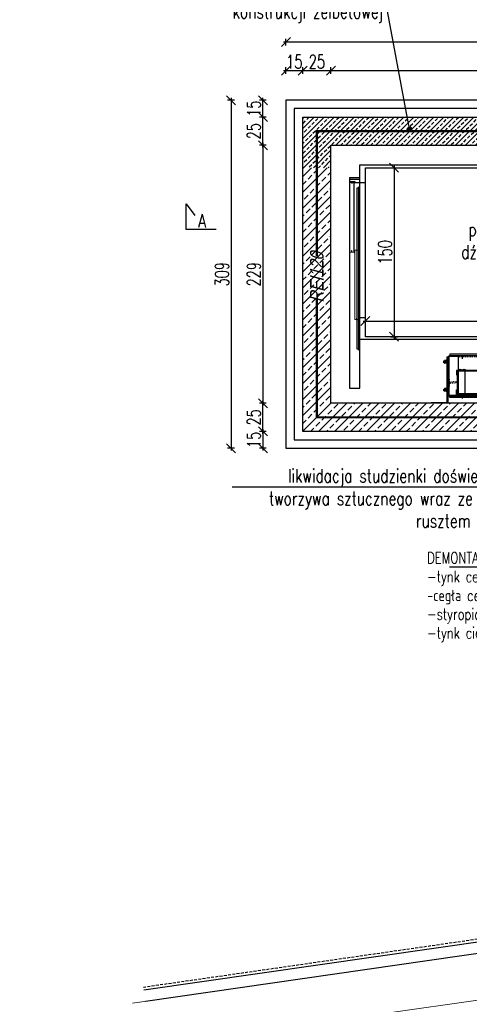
# Model space of a CAD drawing. Header units: millimetres. Extents: x -21704 to 5331, y -5040 to 4960.
# Tile 3 of 10: x -674 to -276, y -584 to 289. Entities that reach past the tile are written whole.
import ezdxf
from ezdxf import colors
from ezdxf.entities.mleader import LeaderData, LeaderLine
from ezdxf.math import Vec2, Vec3

# ---------------------------------------------------------------- set-up
doc = ezdxf.new("R2010")
doc.units = ezdxf.units.MM
doc.header["$LTSCALE"] = 0.2
doc.header["$MEASUREMENT"] = 0
doc.header["$PDMODE"] = 35
doc.header["$PDSIZE"] = 5
for name, pattern in [('ACAD_ISO03W100', [30, 12, -18]), ('ACAD_ISO10W100', [18, 12, -3, 0, -3]), ('HIDDENX2', [19.05, 12.7, -6.35])]:
    doc.linetypes.add(name, pattern=pattern)
doc.layers.add('_p.poż.', color=7, linetype='Continuous', true_color=0xf20000)
for name, color, linetype in [('A-KOMENTWYM', 30, 'Continuous'), ('A-ocieplenie', 6, 'Continuous'), ('A-opis', 7, 'Continuous'), ('A-widok', 41, 'Continuous'), ('A-winda', 12, 'Continuous'), ('A-ściany', 140, 'Continuous')]:
    doc.layers.add(name, color=color, linetype=linetype)
doc.layers.add('A-KOMENTWYM - DETAL', color=30, linetype='Continuous', lineweight=5)
doc.styles.add('Arch-Dim', font='romans.shx', dxfattribs={"width": 0.75})
doc.styles.add('Arial-2', font='arial.ttf', dxfattribs={"width": 0.8, "oblique": 15})
doc.styles.add('TXT', font='romans.shx', dxfattribs={"width": 0.7})
doc.linetypes.add('ZIGZAG', pattern='A,0.0001,-0.2,[131,ltypeshp.shx,S=0.2,R=0,X=-0.2,Y=0],-0.4,[131,ltypeshp.shx,S=0.2,R=180,X=0.2,Y=0],-0.2', length=0.8001)
doc.dimstyles.new('1-50', dxfattribs={"dimtxt": 12, "dimasz": 8, "dimexe": 3, "dimexo": 0, "dimgap": 2, "dimtad": 1, "dimrnd": 0.5, "dimzin": 12, "dimdsep": 46, "dimtxsty": 'TXT', "dimblk": 'OBLIQUE', "dimcen": 0.125, "dimdle": 2, "dimclrd": 256, "dimclre": 256, "dimclrt": 7, "dimazin": 0, "dimtfac": 1, "dimtix": 1, "dimtmove": 1, "dimatfit": 2, "dimfxl": 3, "dimfxlon": 1, "dimtvp": 10, "dimtolj": 1, "dimtzin": 0, "dimarcsym": 0})

# ---------------------------------------------------------------- blocks, each defined once
blk = doc.blocks.new('_Oblique')
at = {"color": 0, "linetype": 'ByBlock', "lineweight": -2}
blk.add_line((-0.5, -0.5), (0.5, 0.5), dxfattribs=at)
blk = doc.blocks.new('*D772')
at = {"layer": 'A-KOMENTWYM - DETAL', "lineweight": -2}
for p, q in [((92.98, -60), (98.98, -60)), ((95.98, -58), (95.98, -212)), ((92.98, -210), (98.98, -210))]:
    blk.add_line(p, q, dxfattribs=at)
at = {"layer": 'Defpoints', "color": 0}
for p in [(70.5, -60), (70.5, -210), (95.98, -210)]:
    blk.add_point(p, dxfattribs=at)
at = {"layer": 'A-KOMENTWYM - DETAL', "lineweight": -2, "xscale": 8, "yscale": 8, "zscale": 8}
for p, rotation in [((95.98, -60), 90.00000000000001), ((95.98, -210), 270)]:
    blk.add_blockref('_Oblique', p, dxfattribs=dict(at, rotation=rotation))
at = {"layer": 'A-KOMENTWYM - DETAL', "color": 7, "insert": (87.98, -135), "char_height": 12, "attachment_point": 5, "rotation": 90, "style": 'TXT'}
blk.add_mtext('\\A1;150', dxfattribs=at)
blk = doc.blocks.new('*D773')
at = {"layer": 'A-KOMENTWYM - DETAL', "lineweight": -2}
for p, q in [((68.5, -196.01), (332.5, -196.01)), ((70.5, -199.01), (70.5, -193.01)), ((330.5, -199.01), (330.5, -193.01))]:
    blk.add_line(p, q, dxfattribs=at)
at = {"layer": 'Defpoints', "color": 0}
for p in [(330.5, -196.01), (70.5, -210), (330.5, -210)]:
    blk.add_point(p, dxfattribs=at)
at = {"layer": 'A-KOMENTWYM - DETAL', "lineweight": -2, "xscale": 8, "yscale": 8, "zscale": 8, "rotation": 180}
blk.add_blockref('_Oblique', (70.5, -196.01), dxfattribs=at)
at = {"layer": 'A-KOMENTWYM - DETAL', "lineweight": -2, "xscale": 8, "yscale": 8, "zscale": 8}
blk.add_blockref('_Oblique', (330.5, -196.01), dxfattribs=at)
at = {"layer": 'A-KOMENTWYM - DETAL', "color": 7, "insert": (200.5, -188.01), "char_height": 12, "attachment_point": 5, "style": 'TXT'}
blk.add_mtext('\\A1;260', dxfattribs=at)
blk = doc.blocks.new('_Dot')
at = {"color": 0, "linetype": 'ByBlock', "lineweight": -2}
blk.add_line((-0.5, 0), (-1, 0), dxfattribs=at)
at = {"color": 0, "linetype": 'ByBlock', "const_width": 0.5}
blk.add_lwpolyline([(-0.25, 0, 1), (0.25, 0, 1)], format="xyb", close=True, dxfattribs=at)
blk = doc.blocks.new('*D730')
at = {"layer": 'A-KOMENTWYM - DETAL', "lineweight": -2}
for p, q in [((-438.5, 266.51), (-438.5, 272.51)), ((-53.5, 266.51), (-53.5, 272.51)), ((-51.5, 269.51), (-440.5, 269.51))]:
    blk.add_line(p, q, dxfattribs=at)
at = {"layer": 'Defpoints', "color": 0}
for p in [(-438.5, 269.51), (-438.5, 218), (-53.5, 218)]:
    blk.add_point(p, dxfattribs=at)
at = {"layer": 'A-KOMENTWYM - DETAL', "lineweight": -2, "xscale": 8, "yscale": 8, "zscale": 8, "rotation": 180}
blk.add_blockref('_Oblique', (-438.5, 269.51), dxfattribs=at)
at = {"layer": 'A-KOMENTWYM - DETAL', "lineweight": -2, "xscale": 8, "yscale": 8, "zscale": 8}
blk.add_blockref('_Oblique', (-53.5, 269.51), dxfattribs=at)
at = {"layer": 'A-KOMENTWYM - DETAL', "color": 7, "insert": (-246, 277.51), "char_height": 12, "attachment_point": 5, "style": 'TXT'}
blk.add_mtext('\\A1;385', dxfattribs=at)
blk = doc.blocks.new('*D731')
at = {"layer": 'A-KOMENTWYM - DETAL', "lineweight": -2}
for p, q in [((-487.11, 220), (-487.11, -93)), ((-484.11, 218), (-490.11, 218)), ((-484.11, -91), (-490.11, -91))]:
    blk.add_line(p, q, dxfattribs=at)
at = {"layer": 'Defpoints', "color": 0}
for p in [(-438.5, 218), (-487.11, -91), (-438.5, -91)]:
    blk.add_point(p, dxfattribs=at)
at = {"layer": 'A-KOMENTWYM - DETAL', "lineweight": -2, "xscale": 8, "yscale": 8, "zscale": 8}
for p, rotation in [((-487.11, 218), 90), ((-487.11, -91), 270)]:
    blk.add_blockref('_Oblique', p, dxfattribs=dict(at, rotation=rotation))
at = {"layer": 'A-KOMENTWYM - DETAL', "color": 7, "insert": (-495.11, 63.5), "char_height": 12, "attachment_point": 5, "rotation": 90, "style": 'TXT'}
blk.add_mtext('\\A1;309', dxfattribs=at)
blk = doc.blocks.new('*D732')
at = {"layer": 'A-KOMENTWYM', "lineweight": -2}
for p, q in [((-438.5, 241.26), (-438.5, 247.26)), ((-423.5, 241.26), (-423.5, 247.26)), ((-440.5, 244.26), (-421.5, 244.26))]:
    blk.add_line(p, q, dxfattribs=at)
at = {"layer": 'Defpoints', "color": 0}
for p in [(-423.5, 244.26), (-438.5, 218), (-423.5, 203)]:
    blk.add_point(p, dxfattribs=at)
at = {"layer": 'A-KOMENTWYM', "lineweight": -2, "xscale": 8, "yscale": 8, "zscale": 8}
blk.add_blockref('_Oblique', (-438.5, 244.26), dxfattribs=at)
at = {"layer": 'A-KOMENTWYM', "lineweight": -2, "xscale": 8, "yscale": 8, "zscale": 8, "rotation": 180}
blk.add_blockref('_Oblique', (-423.5, 244.26), dxfattribs=at)
at = {"layer": 'A-KOMENTWYM', "color": 7, "insert": (-431, 252.26), "char_height": 12, "attachment_point": 5, "style": 'TXT'}
blk.add_mtext('\\A1;15', dxfattribs=at)
blk = doc.blocks.new('*D733')
at = {"layer": 'A-KOMENTWYM', "lineweight": -2}
for p, q in [((-423.5, 241.26), (-423.5, 247.26)), ((-398.5, 241.26), (-398.5, 247.26)), ((-425.5, 244.26), (-396.5, 244.26))]:
    blk.add_line(p, q, dxfattribs=at)
at = {"layer": 'Defpoints', "color": 0}
for p in [(-398.5, 244.26), (-423.5, 203), (-398.5, 178)]:
    blk.add_point(p, dxfattribs=at)
at = {"layer": 'A-KOMENTWYM', "lineweight": -2, "xscale": 8, "yscale": 8, "zscale": 8, "rotation": 180}
blk.add_blockref('_Oblique', (-423.5, 244.26), dxfattribs=at)
at = {"layer": 'A-KOMENTWYM', "lineweight": -2, "xscale": 8, "yscale": 8, "zscale": 8}
blk.add_blockref('_Oblique', (-398.5, 244.26), dxfattribs=at)
at = {"layer": 'A-KOMENTWYM', "color": 7, "insert": (-411, 252.26), "char_height": 12, "attachment_point": 5, "style": 'TXT'}
blk.add_mtext('\\A1;25', dxfattribs=at)
blk = doc.blocks.new('*D734')
at = {"layer": 'A-KOMENTWYM', "lineweight": -2}
for p, q in [((-398.5, 241.26), (-398.5, 247.26)), ((-78.5, 241.26), (-78.5, 247.26)), ((-400.5, 244.26), (-76.5, 244.26))]:
    blk.add_line(p, q, dxfattribs=at)
at = {"layer": 'Defpoints', "color": 0}
for p in [(-78.5, 244.26), (-398.5, 178), (-78.5, 178)]:
    blk.add_point(p, dxfattribs=at)
at = {"layer": 'A-KOMENTWYM', "lineweight": -2, "xscale": 8, "yscale": 8, "zscale": 8, "rotation": 180}
blk.add_blockref('_Oblique', (-398.5, 244.26), dxfattribs=at)
at = {"layer": 'A-KOMENTWYM', "lineweight": -2, "xscale": 8, "yscale": 8, "zscale": 8}
blk.add_blockref('_Oblique', (-78.5, 244.26), dxfattribs=at)
at = {"layer": 'A-KOMENTWYM', "color": 7, "insert": (-238.5, 252.26), "char_height": 12, "attachment_point": 5, "style": 'TXT'}
blk.add_mtext('\\A1;320', dxfattribs=at)
blk = doc.blocks.new('*D738')
at = {"layer": 'A-KOMENTWYM', "lineweight": -2}
for p, q in [((-455.86, 178), (-461.86, 178)), ((-458.86, 180), (-458.86, -53)), ((-455.86, -51), (-461.86, -51))]:
    blk.add_line(p, q, dxfattribs=at)
at = {"layer": 'Defpoints', "color": 0}
for p in [(-398.5, 178), (-458.86, -51), (-398.5, -51)]:
    blk.add_point(p, dxfattribs=at)
at = {"layer": 'A-KOMENTWYM', "lineweight": -2, "xscale": 8, "yscale": 8, "zscale": 8}
for p, rotation in [((-458.86, 178), 90), ((-458.86, -51), 270)]:
    blk.add_blockref('_Oblique', p, dxfattribs=dict(at, rotation=rotation))
at = {"layer": 'A-KOMENTWYM', "color": 7, "insert": (-466.86, 63.5), "char_height": 12, "attachment_point": 5, "rotation": 90, "style": 'TXT'}
blk.add_mtext('\\A1;229', dxfattribs=at)
blk = doc.blocks.new('*D739')
at = {"layer": 'A-KOMENTWYM', "lineweight": -2}
for p, q in [((-455.86, -51), (-461.86, -51)), ((-458.86, -78), (-458.86, -49)), ((-455.86, -76), (-461.86, -76))]:
    blk.add_line(p, q, dxfattribs=at)
at = {"layer": 'Defpoints', "color": 0}
for p in [(-458.86, -51), (-398.5, -51), (-423.5, -76)]:
    blk.add_point(p, dxfattribs=at)
at = {"layer": 'A-KOMENTWYM', "lineweight": -2, "xscale": 8, "yscale": 8, "zscale": 8}
for p, rotation in [((-458.86, -51), 90), ((-458.86, -76), 270)]:
    blk.add_blockref('_Oblique', p, dxfattribs=dict(at, rotation=rotation))
at = {"layer": 'A-KOMENTWYM', "color": 7, "insert": (-466.86, -63.5), "char_height": 12, "attachment_point": 5, "rotation": 90, "style": 'TXT'}
blk.add_mtext('\\A1;25', dxfattribs=at)
blk = doc.blocks.new('*D740')
at = {"layer": 'A-KOMENTWYM', "lineweight": -2}
for p, q in [((-455.86, -76), (-461.86, -76)), ((-458.86, -74), (-458.86, -93)), ((-455.86, -91), (-461.86, -91))]:
    blk.add_line(p, q, dxfattribs=at)
at = {"layer": 'Defpoints', "color": 0}
for p in [(-423.5, -76), (-458.86, -91), (-438.5, -91)]:
    blk.add_point(p, dxfattribs=at)
at = {"layer": 'A-KOMENTWYM', "lineweight": -2, "xscale": 8, "yscale": 8, "zscale": 8}
for p, rotation in [((-458.86, -76), 270), ((-458.86, -91), 90)]:
    blk.add_blockref('_Oblique', p, dxfattribs=dict(at, rotation=rotation))
at = {"layer": 'A-KOMENTWYM', "color": 7, "insert": (-466.86, -83.5), "char_height": 12, "attachment_point": 5, "rotation": 90, "style": 'TXT'}
blk.add_mtext('\\A1;15', dxfattribs=at)
blk = doc.blocks.new('*D741')
at = {"layer": 'A-KOMENTWYM', "lineweight": -2}
for p, q in [((-455.86, 203), (-461.86, 203)), ((-458.86, 176), (-458.86, 205)), ((-455.86, 178), (-461.86, 178))]:
    blk.add_line(p, q, dxfattribs=at)
at = {"layer": 'Defpoints', "color": 0}
for p in [(-458.86, 203), (-423.5, 203), (-398.5, 178)]:
    blk.add_point(p, dxfattribs=at)
at = {"layer": 'A-KOMENTWYM', "lineweight": -2, "xscale": 8, "yscale": 8, "zscale": 8}
for p, rotation in [((-458.86, 203), 90), ((-458.86, 178), 270)]:
    blk.add_blockref('_Oblique', p, dxfattribs=dict(at, rotation=rotation))
at = {"layer": 'A-KOMENTWYM', "color": 7, "insert": (-466.86, 190.5), "char_height": 12, "attachment_point": 5, "rotation": 90, "style": 'TXT'}
blk.add_mtext('\\A1;25', dxfattribs=at)
blk = doc.blocks.new('*D742')
at = {"layer": 'A-KOMENTWYM', "lineweight": -2}
for p, q in [((-458.86, 201), (-458.86, 220)), ((-455.86, 218), (-461.86, 218)), ((-455.86, 203), (-461.86, 203))]:
    blk.add_line(p, q, dxfattribs=at)
at = {"layer": 'Defpoints', "color": 0}
for p in [(-458.86, 218), (-438.5, 218), (-423.5, 203)]:
    blk.add_point(p, dxfattribs=at)
at = {"layer": 'A-KOMENTWYM', "lineweight": -2, "xscale": 8, "yscale": 8, "zscale": 8}
for p, rotation in [((-458.86, 218), 270), ((-458.86, 203), 90)]:
    blk.add_blockref('_Oblique', p, dxfattribs=dict(at, rotation=rotation))
at = {"layer": 'A-KOMENTWYM', "color": 7, "insert": (-466.86, 210.5), "char_height": 12, "attachment_point": 5, "rotation": 90, "style": 'TXT'}
blk.add_mtext('\\A1;15', dxfattribs=at)
blk = doc.blocks.new('_None')
blk = doc.blocks.new('Szyb-piwnica')
at = {"layer": 'A-ściany', "ltscale": 1.5}
h = blk.add_hatch(dxfattribs=at)
h.set_pattern_fill('ANSI33', color=251, scale=25)
h.set_pattern_definition([(45, (438.5, -217.997), (-4.41942, 4.41942), []), (45, (442.9194, -217.997), (-4.41942, 4.41942), [3.125, -1.5625])])
h.paths.add_polyline_path([(385, -15), (15, -15), (15, -60), (40, -60), (40, -40), (172, -40), (187, -40), (202, -40), (215, -40), (360, -40), (360, -60), (385, -60)])
h.paths.add_polyline_path([(72.137, -160.475), (72.137, -148.525), (79.637, -148.525), (79.637, -160.475)], flags=9)
h = blk.add_hatch(dxfattribs=at)
h.set_pattern_fill('ANSI33', color=251, scale=40)
h.set_pattern_definition([(45, (438.5, -217.997), (-7.07107, 7.07107), []), (45, (445.571, -217.997), (-7.07107, 7.07107), [5, -2.5])])
h.paths.add_polyline_path([(88.19, -168.084), (88.19, -140.916), (106.19, -140.916), (106.19, -168.084)], flags=9)
h.paths.add_polyline_path([(186.206, -69.954), (213.794, -69.954), (213.794, -87.954), (186.206, -87.954)], flags=9)
h.paths.add_polyline_path([(15, -60), (15, -294), (385, -294), (385, -257), (385, -206), (360, -206), (360, -250.5), (360, -269), (277.3, -269), (263.9, -269), (215, -269), (187, -269), (142.1, -269), (142.1, -269), (128.7, -269), (40, -269), (40, -250.5), (40, -60)])
at = {"layer": '_p.poż.', "linetype": 'HIDDENX2'}
for points in [[(182.264, -27.5, 2, 2, 0), (27.5, -27.5, 2, 2, 0), (27.5, -138.503, 0, 0, 0)], [(27.5, -176.165, 2, 2, 0), (27.5, -281.5, 2, 2, 0), (181.717, -281.5, 0, 0, 0)]]:
    blk.add_lwpolyline(points, format="xyseb", dxfattribs=at)
at = {"layer": 'A-ocieplenie'}
for points in [[(387.5, 0), (0, 0)], [(0, 0), (0, -309), (387.5, -309)]]:
    blk.add_lwpolyline(points, dxfattribs=at)
at = {"layer": 'A-ocieplenie', "linetype": 'ZIGZAG', "ltscale": 30}
for points in [[(387.5, -7.5), (7.5, -7.5)], [(7.5, -7.5), (7.5, -301.5), (387.5, -301.5)]]:
    blk.add_lwpolyline(points, dxfattribs=at)
at = {"layer": 'A-winda'}
for p, q in [((56.5, -70.5), (56.5, -255.5)), ((65.5, -70.5), (56.5, -70.5)), ((64.673, -78.055), (62.973, -78.055)), ((62.973, -78.055), (62.973, -220.707)), ((64.673, -82), (64.673, -77)), ((64.673, -77), (65.5, -77)), ((65.5, -77), (65.5, -70.5)), ((65.5, -82), (64.673, -82)), ((64.673, -220.707), (64.673, -82)), ((65.5, -255.5), (65.5, -82)), ((65.5, -193), (70.5, -193)), ((64.673, -220.461), (64.673, -215.461)), ((64.673, -222), (64.673, -217)), ((64.673, -217), (65.5, -217)), ((62.973, -220.707), (64.673, -220.707)), ((65.5, -222), (64.673, -222)), ((140, -231.45), (140.05, -231.4)), ((140, -231.45), (140, -232.95)), ((140.05, -233), (140, -232.95)), ((140.05, -231.4), (140.8, -231.4)), ((140.05, -231.401), (140.05, -231.4)), ((140.05, -233), (140.05, -231.401)), ((140.8, -233), (140.05, -233)), ((140.8, -231.6), (140.85, -231)), ((140.85, -231), (140.8, -231)), ((140.8, -231), (140.8, -231.6)), ((140.85, -232.2), (140.8, -231.6)), ((140.8, -231.6), (140.8, -232.8)), ((140.8, -232.8), (140.85, -232.2)), ((140.85, -233.4), (140.8, -232.8)), ((140.8, -233.4), (140.8, -232.8)), ((140.8, -233.4), (140.85, -233.4)), ((142.23, -231), (140.85, -231)), ((142.23, -232.2), (140.85, -232.2)), ((142.23, -233.4), (140.85, -233.4)), ((142.23, -231), (142.28, -231.6)), ((142.28, -231), (142.23, -231)), ((142.28, -231.6), (142.23, -232.2)), ((142.23, -232.2), (142.28, -232.8)), ((142.28, -232.8), (142.23, -233.4)), ((142.23, -233.4), (142.28, -233.4)), ((142.28, -230.88), (142.6, -230.88)), ((142.28, -232.27), (142.28, -230.88)), ((142.28, -232.255), (142.28, -232.402)), ((142.6, -232.27), (142.28, -232.27)), ((142.28, -232.447), (142.28, -232.402)), ((142.6, -232.447), (142.28, -232.447)), ((142.28, -233.52), (142.28, -232.447)), ((142.6, -233.52), (142.28, -233.52)), ((142.6, -230.7), (142.9, -230.7)), ((142.6, -233.7), (142.6, -230.7)), ((142.9, -233.7), (142.6, -233.7)), ((154.45, -239.212), (154.45, -239.7)), ((157.95, -239.212), (157.95, -239.7)), ((56.5, -255.5), (65.5, -255.5)), ((140, -256.45), (140.05, -256.4)), ((140, -256.45), (140, -257.95)), ((140.05, -258), (140, -257.95)), ((140.05, -256.4), (140.8, -256.4)), ((140.05, -256.401), (140.05, -256.4)), ((140.05, -258), (140.05, -256.401)), ((140.8, -258), (140.05, -258)), ((140.8, -256.6), (140.85, -256)), ((140.85, -256), (140.8, -256)), ((140.8, -256), (140.8, -256.6)), ((140.85, -257.2), (140.8, -256.6)), ((140.8, -256.6), (140.8, -257.8)), ((140.8, -257.8), (140.85, -257.2)), ((140.85, -258.4), (140.8, -257.8)), ((140.8, -258.4), (140.8, -257.8)), ((140.8, -258.4), (140.85, -258.4)), ((142.23, -256), (140.85, -256)), ((142.23, -257.2), (140.85, -257.2)), ((142.23, -258.4), (140.85, -258.4)), ((142.23, -256), (142.28, -256.6)), ((142.28, -256), (142.23, -256)), ((142.28, -256.6), (142.23, -257.2)), ((142.23, -257.2), (142.28, -257.8)), ((142.28, -257.8), (142.23, -258.4)), ((142.23, -258.4), (142.28, -258.4)), ((142.28, -255.88), (142.6, -255.88)), ((142.28, -257.27), (142.28, -255.88)), ((142.28, -257.255), (142.28, -257.402)), ((142.6, -257.27), (142.28, -257.27)), ((142.28, -257.447), (142.28, -257.402)), ((142.6, -257.447), (142.28, -257.447)), ((142.28, -258.52), (142.28, -257.447)), ((142.6, -258.52), (142.28, -258.52)), ((142.6, -255.7), (142.9, -255.7)), ((142.6, -258.7), (142.6, -255.7)), ((142.9, -258.7), (142.6, -258.7)), ((154.45, -261.788), (154.45, -261.3)), ((157.95, -261.788), (157.95, -261.3)), ((142.1, -268.2), (142.1, -269)), ((142.9, -267.4), (143.7, -267.4))]:
    blk.add_line(p, q, dxfattribs=at)
at = {"layer": 'A-winda', "linetype": 'Continuous', "lineweight": 15}
for p, q in [((60.5, -73), (56.5, -73)), ((56.5, -73), (56.5, -75.9)), ((56.5, -73), (60.5, -73)), ((56.5, -73), (56.5, -73.03)), ((56.5, -75.9), (56.62, -75.9)), ((56.62, -75.9), (56.62, -73.12)), ((56.62, -73.12), (60.38, -73.12)), ((56.72, -134.76), (56.72, -73.2)), ((56.72, -73.2), (58.379, -73.2)), ((58.379, -73.2), (58.379, -73.887)), ((58.379, -73.887), (58.866, -73.887)), ((58.866, -73.2), (60.325, -73.2)), ((58.866, -73.887), (58.866, -73.2)), ((60.325, -73.2), (60.325, -134.76)), ((60.38, -73.12), (60.38, -134.88)), ((60.5, -135), (60.5, -73)), ((58.2, -134.76), (56.72, -134.76)), ((58.2, -133.37), (58.2, -134.76)), ((58.52, -133.37), (58.2, -133.37)), ((58.42, -133.8), (58.3, -133.8)), ((58.3, -133.8), (58.3, -135)), ((58.3, -135), (60.5, -135)), ((58.42, -134.88), (58.42, -133.8)), ((60.38, -134.88), (58.42, -134.88)), ((58.52, -134.76), (58.52, -133.37)), ((60.325, -134.76), (58.52, -134.76)), ((65, -133), (61, -133)), ((61, -135.9), (61, -133)), ((61, -133), (65, -133)), ((61, -133.03), (61, -133)), ((61.12, -135.9), (61, -135.9)), ((64.88, -133.12), (61.12, -133.12)), ((61.12, -133.12), (61.12, -135.9)), ((61.22, -133.2), (61.22, -194.76)), ((62.879, -133.2), (61.22, -133.2)), ((62.879, -133.887), (62.879, -133.2)), ((63.367, -133.887), (62.879, -133.887)), ((63.367, -133.2), (63.367, -133.887)), ((64.825, -133.2), (63.367, -133.2)), ((64.825, -194.76), (64.825, -133.2)), ((64.88, -194.88), (64.88, -133.12)), ((65, -133), (65, -195)), ((61.22, -194.76), (62.7, -194.76)), ((62.7, -193.37), (63.02, -193.37)), ((62.7, -194.76), (62.7, -193.37)), ((62.8, -195), (62.8, -193.8)), ((62.8, -193.8), (62.92, -193.8)), ((65, -195), (62.8, -195)), ((62.92, -193.8), (62.92, -194.88)), ((62.92, -194.88), (64.88, -194.88)), ((63.02, -193.37), (63.02, -194.76)), ((63.02, -194.76), (64.825, -194.76))]:
    blk.add_line(p, q, dxfattribs=at)
at = {"layer": 'A-winda', "linetype": 'ACAD_ISO10W100'}
for p, q in [((156.7, -229.5), (156.7, -224.7)), ((156.7, -264.7), (156.7, -259.9))]:
    blk.add_line(p, q, dxfattribs=at)
at = {"layer": 'A-winda', "linetype": 'HIDDENX2', "ltscale": 0.5}
for p, q in [((153.2, -227.5), (179, -227.5)), ((153.2, -261.9), (179, -261.9))]:
    blk.add_line(p, q, dxfattribs=at)
at = {"layer": 'A-winda'}
for points in [[(335.5, -73), (335.5, -212.5), (65.5, -212.5), (65.5, -57.5)], [(65.5, -57.5), (65.5, -57.5), (335.5, -57.5), (335.5, -69)], [(70.5, -210), (70.5, -60), (330.5, -60), (330.5, -73)], [(65.5, -69), (56.5, -69), (56.5, -72.233), (61.2, -72.233), (61.2, -73), (70.5, -73)], [(330.5, -193), (330.5, -210), (70.5, -210), (70.5, -210)], [(179, -225.5), (145.3, -225.5), (145.3, -226.7), (179, -226.7)], [(153.2, -262.7), (153.2, -226.7), (179, -226.7), (179, -262.7), (153.2, -262.7), (153.2, -262.7)], [(142.9, -264.7), (142.9, -227.7), (143.7, -227.7), (143.7, -264.7)], [(185.5, -240.5), (152.75, -240.5), (152.75, -239.7), (185.5, -239.7)], [(153.5, -239.7), (153.5, -239.212), (153.548, -239.1), (155.353, -239.1), (155.4, -239.212), (155.4, -239.7)], [(157, -239.7), (157, -239.212), (157.048, -239.1), (158.853, -239.1), (158.9, -239.212), (158.9, -239.7)], [(185.5, -260.5), (152.75, -260.5), (152.75, -261.3), (207, -261.3)], [(153.5, -261.3), (153.5, -261.788), (153.548, -261.9), (155.353, -261.9), (155.4, -261.788), (155.4, -261.3)], [(157, -261.3), (157, -261.788), (157.048, -261.9), (158.853, -261.9), (158.9, -261.788), (158.9, -261.3)], [(179, -263.9), (145.3, -263.9), (145.3, -262.7), (179, -262.7)]]:
    blk.add_lwpolyline(points, dxfattribs=at)
for points in [[(152.7, -262.7), (145.3, -262.7, -0.4142136), (143.7, -261.1), (143.7, -228.3, -0.4142136), (145.3, -226.7), (152.7, -226.7), (152.7, -227.5), (145.3, -227.5, 0.4142136), (144.5, -228.3), (144.5, -261.1, 0.4142136), (145.3, -261.9), (152.7, -261.9)], [(158.95, -240.5), (153.45, -240.5, 0.4142136), (151.95, -242), (151.95, -259, 0.4142136), (153.45, -260.5), (158.95, -260.5)]]:
    blk.add_lwpolyline(points, format="xyb", close=True, dxfattribs=at)
for points in [[(152.75, -239.9), (151.45, -239.9), (151.45, -243.9), (151.7, -243.9, 0.4142136), (152.05, -243.55), (152.05, -241.2, -0.4142136), (152.75, -240.5)], [(155.4, -239.212, 0.2363678), (154.45, -239.212, 0.2363678), (153.5, -239.212)], [(158.9, -239.212, 0.2363678), (157.95, -239.212, 0.2363678), (157, -239.212)], [(152.75, -261.1), (151.45, -261.1), (151.45, -257.1), (151.7, -257.1, -0.4142136), (152.05, -257.45), (152.05, -259.8, 0.4142136), (152.75, -260.5)], [(155.4, -261.788, -0.2363678), (154.45, -261.788, -0.2363678), (153.5, -261.788)], [(158.9, -261.788, -0.2363678), (157.95, -261.788, -0.2363678), (157, -261.788)], [(143.7, -264.7), (143.7, -267.4, -0.4142136), (142.1, -269), (128.7, -269), (128.7, -268.2), (142.1, -268.2, 0.4142136), (142.9, -267.4), (142.9, -264.7)]]:
    blk.add_lwpolyline(points, format="xyb", dxfattribs=at)
at = {"layer": 'A-winda', "linetype": 'ACAD_ISO03W100', "ltscale": 0.3}
blk.add_lwpolyline([(151, -250.5), (151, -250.05), (147.6, -250.05), (147.6, -250.05, -0.4142136), (147.45, -250.2), (145.441, -250.2, -0.3960475), (145.291, -250.059), (145.109, -247.141, 0.3960475), (144.959, -247), (144.5, -247), (144.5, -250.5), (144.5, -254), (144.959, -254, 0.3960475), (145.109, -253.859), (145.291, -250.941, -0.3960475), (145.441, -250.8), (147.45, -250.8, -0.4142136), (147.6, -250.95), (147.6, -250.95), (151, -250.95)], format="xyb", close=True, dxfattribs=at)
at = {"layer": 'A-ściany'}
for points in [[(385, -206), (385, -294), (15, -294), (15, -15)], [(15, -15), (385, -15), (385, -60)], [(40, -40), (360, -40), (360, -60)], [(360, -206), (360, -269), (40, -269), (40, -40)]]:
    blk.add_lwpolyline(points, dxfattribs=at)
at = {"layer": 'A-opis', "color": 52, "insert": (146.707, -126.719), "char_height": 12, "width": 108.66963, "attachment_point": 4, "style": 'Arch-Dim'}
blk.add_mtext('\\pxqc,t4;projektowany dźwig szpitalny', dxfattribs=at)
at = {"layer": 'A-KOMENTWYM - DETAL'}
dim = blk.add_linear_dim(base=(95.979, -210), p1=(70.5, -60), p2=(70.5, -210), angle=270, dimstyle='1-50', override={"dimtxt": 12}, dxfattribs=at)
dim.commit()
dim.dimension.update_dxf_attribs({"geometry": '*D772', "text_midpoint": (87.979, -135)})
dim = blk.add_linear_dim(base=(330.5, -196.008), p1=(70.5, -210), p2=(330.5, -210), dimstyle='1-50', override={"dimtxt": 12}, dxfattribs=at)
dim.commit()
dim.dimension.update_dxf_attribs({"geometry": '*D773', "text_midpoint": (200.5, -188.008)})

msp = doc.modelspace()

# ---------------------------------------------------------------- linework, layer by layer
at = {"color": 1}
msp.add_circle((331.463, -39.603), 5000, dxfattribs=at)
at = {"layer": 'A-ocieplenie'}
msp.add_line((-51, -497.915), (-564.449, -571.956), dxfattribs=at)
at = {"layer": 'A-opis', "transparency": 33554679}
msp.add_lwpolyline([(-500.273, 103.09), (-526.87, 103.09), (-526.87, 125.921), (-519.338, 115.565)], dxfattribs=at)
at = {"layer": 'A-widok', "linetype": 'HIDDENX2'}
msp.add_line((-53.5, -495.75), (-564.805, -569.481), dxfattribs=at)
at = {"layer": 'A-ściany'}
msp.add_line((-41, -506.577), (-563.021, -581.853), dxfattribs=at)
at = {"layer": 'A-ściany', "lineweight": 0}
for points in [[(-526.784, -576.628), (-574.5, -583.508)], [(-343.056, -591.481), (-201.732, -571.228), (-133.144, -1031.58)]]:
    msp.add_lwpolyline(points, dxfattribs=at)

# ---------------------------------------------------------------- block references
msp.add_blockref('Szyb-piwnica', (-438.5, 217.997))

# ---------------------------------------------------------------- texts
at = {"layer": '_p.poż.', "insert": (-411, 60.708), "char_height": 12, "width": 129.01457, "attachment_point": 5, "rotation": 90, "style": 'Arial-2'}
msp.add_mtext('\\pxt4;REI120', dxfattribs=at)
at = {"layer": 'A-opis', "color": 52, "insert": (-512.826, 110.906), "char_height": 12, "width": 9.32444, "attachment_point": 5, "style": 'Arch-Dim'}
msp.add_mtext('\\pxt4;A', dxfattribs=at)

# ---------------------------------------------------------------- dimensions: what is measured, and where the dimension line sits
at = {"layer": 'A-KOMENTWYM'}
for base, p1, p2, picture, middle in [((-423.5, 244.256), (-438.5, 217.997), (-423.5, 202.997), '*D732', (-431, 252.256)), ((-398.5, 244.256), (-423.5, 202.997), (-398.5, 177.997), '*D733', (-411, 252.256)), ((-78.5, 244.256), (-398.5, 177.997), (-78.5, 177.997), '*D734', (-238.5, 252.256))]:
    dim = msp.add_linear_dim(base=base, p1=p1, p2=p2, dimstyle='1-50', dxfattribs=at)
    dim.commit()
    dim.dimension.update_dxf_attribs({"geometry": picture, "text_midpoint": middle})
for base, p1, p2, picture, middle in [((-458.858, 217.997), (-423.5, 202.997), (-438.5, 217.997), '*D742', (-466.858, 210.497)), ((-458.858, 202.997), (-398.5, 177.997), (-423.5, 202.997), '*D741', (-466.858, 190.497)), ((-458.858, -51.003), (-398.5, 177.997), (-398.5, -51.003), '*D738', (-466.858, 63.497)), ((-458.858, -51.003), (-423.5, -76.003), (-398.5, -51.003), '*D739', (-466.858, -63.503)), ((-458.858, -91.003), (-423.5, -76.003), (-438.5, -91.003), '*D740', (-466.858, -83.503))]:
    dim = msp.add_linear_dim(base=base, p1=p1, p2=p2, angle=90, dimstyle='1-50', dxfattribs=at)
    dim.commit()
    dim.dimension.update_dxf_attribs({"geometry": picture, "text_midpoint": middle})
at = {"layer": 'A-KOMENTWYM - DETAL'}
dim = msp.add_linear_dim(base=(-438.5, 269.508), p1=(-53.5, 217.997), p2=(-438.5, 217.997), dimstyle='1-50', override={"dimtxt": 12}, dxfattribs=at)
dim.commit()
dim.dimension.update_dxf_attribs({"geometry": '*D730', "text_midpoint": (-246, 277.508)})
dim = msp.add_linear_dim(base=(-487.107, -91.003), p1=(-438.5, 217.997), p2=(-438.5, -91.003), angle=90, dimstyle='1-50', override={"dimtxt": 12}, dxfattribs=at)
dim.commit()
dim.dimension.update_dxf_attribs({"geometry": '*D731', "text_midpoint": (-495.107, 63.497)})

# ---------------------------------------------------------------- leaders
ml = msp.add_multileader_mtext('Standard')
ml.set_content('\\pxt4;DEMONTAŻ OKNA I WYPEŁNIENIE OTWORU\\P\\pxt4;-tynk cem.-wap. - 1,5 cm;\\P\\pxt4;-cegła ceramiczna - 38 cm;\\P\\pxt4;-styropian eksttudowany- 10 cm;\\P\\pxt4;-tynk cienkowarstwowy - 0,5 cm', color=7, style='Arch-Dim')
ml.set_leader_properties(color=30)
ml.set_arrow_properties(name='NONE')
ml.build(insert=Vec2(0, 0))
ml.multileader.update_dxf_attribs({"text_left_attachment_type": 6, "text_right_attachment_type": 6, "dogleg_length": 2, "arrow_head_size": 10})
ctx = ml.context
ctx.base_point, ctx.char_height, ctx.arrow_head_size, ctx.landing_gap_size = Vec3(-313.364, -196.48), 10, 10, 0.2
ctx.left_attachment, ctx.right_attachment = 6, 6
notes = []
notes.append((ctx, [(0, (1, 1, 0), (-75.989, -196.48), (-1, 0), 2, [(0, [(26.717, -126.57), (-75.886, -126.57)], 0, [])])]))
ctx.mtext.insert, ctx.mtext.width = Vec3(-313.164, -183.18), 295.05672
at = {"layer": 'A-opis'}
ml = msp.add_multileader_mtext('Standard', dxfattribs=at)
ml.set_content('\\pxt4;projektowany szyb w konstrukcji żelbetowej ', color=256, style='Arch-Dim')
ml.set_leader_properties(color=30)
ml.set_arrow_properties(name='DOT')
ml.build(insert=Vec2(0, 0))
ml.multileader.update_dxf_attribs({"text_left_attachment_type": 6, "text_right_attachment_type": 6, "dogleg_length": 2, "arrow_head_size": 5})
ctx = ml.context
ctx.base_point, ctx.char_height, ctx.arrow_head_size, ctx.landing_gap_size, ctx.plane_origin, ctx.plane_y_axis = Vec3(-500.949, 306.591), 12, 5, 0.2, Vec3(-1622.548, 4014.595), Vec3(0, -1)
ctx.left_attachment, ctx.right_attachment, ctx.text_align_type = 6, 6, 2
notes.append((ctx, [(0, (1, 1, 0), (-350.139, 306.591), (-1, 0), 2, [(1, [(-328.703, 192.189)], 0, [])])]))
ctx.mtext.insert, ctx.mtext.width, ctx.mtext.alignment = Vec3(-352.339, 322.551), 175.89688, 3
ml = msp.add_multileader_mtext('Standard', dxfattribs=at)
ml.set_content('\\pxt4;obudowy EI120', color=256, style='Arch-Dim')
ml.set_leader_properties(color=30)
ml.set_arrow_properties(name='DOT')
ml.build(insert=Vec2(0, 0))
ml.multileader.update_dxf_attribs({"text_left_attachment_type": 6, "text_right_attachment_type": 6, "dogleg_length": 2, "arrow_head_size": 5})
ctx = ml.context
ctx.base_point, ctx.char_height, ctx.arrow_head_size, ctx.landing_gap_size, ctx.plane_origin, ctx.plane_y_axis = Vec3(-249.131, 51.459), 12, 5, 0.2, Vec3(-583.693, 4340.868), Vec3(0, -1)
ctx.left_attachment, ctx.right_attachment, ctx.text_align_type = 6, 6, 2
notes.append((ctx, [(0, (1, 1, 0), (-146.291, 51.459), (-1, 0), 2, [(0, [(-47.298, 14), (-60.31, 154.245)], 0, [])])]))
ctx.mtext.insert, ctx.mtext.width, ctx.mtext.alignment = Vec3(-148.491, 67.419), 200, 3
ml = msp.add_multileader_mtext('Standard', dxfattribs=at)
ml.set_content('\\pxt4;likwidacja studzienki doświetlającej z tworzywa sztucznego wraz ze stalowym rusztem kratowym', color=256, style='Arch-Dim')
ml.set_leader_properties(color=30)
ml.set_arrow_properties(name='DOT')
ml.build(insert=Vec2(0, 0))
ml.multileader.update_dxf_attribs({"text_left_attachment_type": 6, "text_right_attachment_type": 6, "dogleg_length": 2, "arrow_head_size": 5})
ctx = ml.context
ctx.base_point, ctx.char_height, ctx.arrow_head_size, ctx.landing_gap_size, ctx.plane_origin, ctx.plane_y_axis = Vec3(-467.592, -125.355), 12, 5, 0.2, Vec3(-1584.998, 3989.076), Vec3(0, -1)
ctx.left_attachment, ctx.right_attachment, ctx.text_align_type = 6, 6, 2
notes.append((ctx, [(0, (1, 1, 0), (-209.142, -125.355), (-1, 0), 2, [(2, [(-100.473, 68.616), (-101, -112.75)], 0, [])])]))
ctx.mtext.insert, ctx.mtext.width, ctx.mtext.alignment = Vec3(-211.342, -109.395), 272.16077, 3
for ctx, leaders in notes:
    for number, flags, end, landing, length, lines in leaders:
        leader = LeaderData()
        leader.index, (leader.has_last_leader_line, leader.has_dogleg_vector, leader.attachment_direction) = number, flags
        leader.last_leader_point, leader.dogleg_vector, leader.dogleg_length = Vec3(end), Vec3(landing), length
        for number, points, colour, breaks in lines:
            line = LeaderLine()
            line.index, line.vertices, line.color, line.breaks = number, Vec3.list(points), colors.encode_raw_color(colour), breaks
            leader.lines.append(line)
        ctx.leaders.append(leader)

doc.saveas('drawing.dxf')
